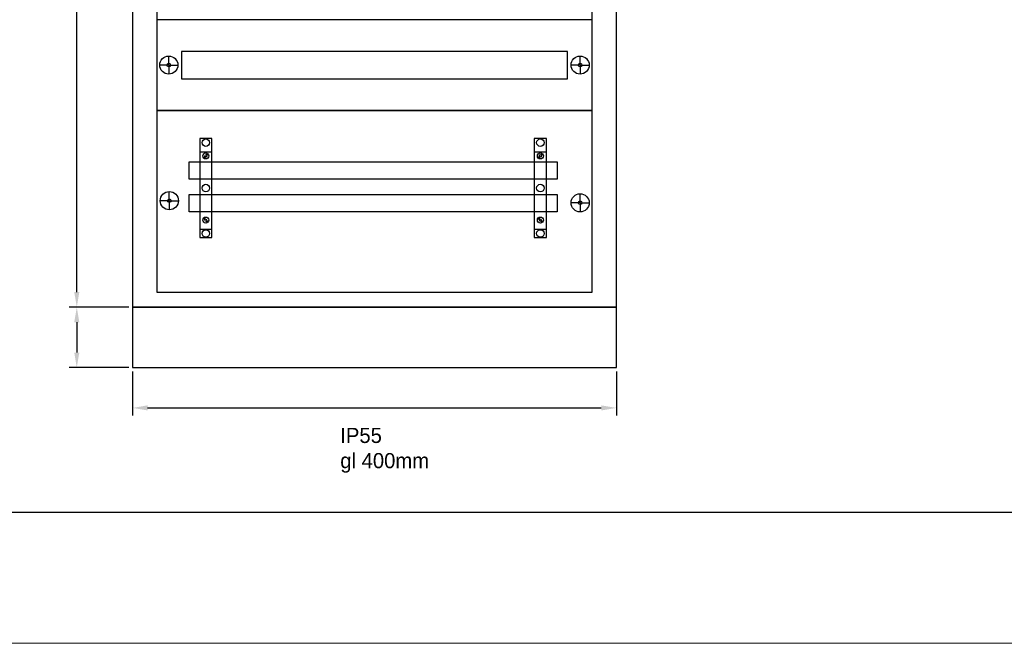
# Model space of a CAD drawing. Header units: centimetres. Extents: x -4250 to -484, y 169 to 6592.
# Tile 110 of 178: x -1211 to -1048, y 3998 to 4101. Entities that reach past the tile are written whole.
import ezdxf

# ---------------------------------------------------------------- set-up
doc = ezdxf.new("R2010")
doc.units = ezdxf.units.CM
for name, color, linetype in [('1', 7, 'Continuous'), ('RAMKA1', 100, 'Continuous'), ('żółty', 2, 'Continuous')]:
    doc.layers.add(name, color=color, linetype=linetype)
doc.layers.add('Ramka zew.', color=9, linetype='Continuous', lineweight=20, plot=False)
doc.dimstyles.new('ISO-25', dxfattribs={"dimtxt": 2.5, "dimasz": 2.5, "dimexe": 1.25, "dimexo": 0.625, "dimtad": 1, "dimdsep": 46, "dimtxsty": 'Standard', "dimcen": 2.5, "dimadec": 0, "dimazin": 0, "dimtfac": 1, "dimtmove": 0, "dimatfit": 3, "dimfxl": 0, "dimarcsym": 0})

# ---------------------------------------------------------------- blocks, each defined once
blk = doc.blocks.new('*D67')
at = {"layer": '1', "color": 0, "lineweight": -2, "transparency": 16777216}
for p, q in [((-1192.83, 4253.57), (-1202.66, 4253.57)), ((-1201.41, 4056.07), (-1201.41, 4251.07)), ((-1192.83, 4053.57), (-1202.66, 4053.57))]:
    blk.add_line(p, q, dxfattribs=at)
at = {"layer": '1', "color": 0, "transparency": 16777216}
for points in [[(-1200.99, 4251.07), (-1201.83, 4251.07), (-1201.41, 4253.57)], [(-1201.83, 4056.07), (-1200.99, 4056.07), (-1201.41, 4053.57)]]:
    blk.add_solid(points, dxfattribs=at)
at = {"layer": 'Defpoints', "color": 0, "transparency": 16777216}
for p in [(-1201.41, 4253.57), (-1192.2, 4253.57), (-1192.2, 4053.57)]:
    blk.add_point(p, dxfattribs=at)
blk = doc.blocks.new('286690_1790574627')
for p, q in [((2, 7.5), (2, 9)), ((70, 7.5), (70, 9)), ((2, 7.5), (0.5, 7.5)), ((2, 7.5), (3.5, 7.5)), ((2, 7.5), (2, 6)), ((70, 7.5), (68.5, 7.5)), ((70, 7.5), (70, 6)), ((70, 7.5), (71.5, 7.5))]:
    blk.add_line(p, q)
for points in [[(0, 0), (72, 0), (72, 15), (0, 15)], [(4.1, 5.25), (67.9, 5.25), (67.9, 9.75), (4.1, 9.75)]]:
    blk.add_lwpolyline(points, close=True)
for centre, radius in [((2, 7.5), 1.5), ((70, 7.5), 1.5), ((2, 7.5), 0.3), ((70, 7.5), 0.3)]:
    blk.add_circle(centre, radius)
at = {"flags": 1}
for tag, p in [('BD', (74.38, 9.53)), ('NK', (74.38, 7.54)), ('TYP', (74.38, 5.94)), ('PO', (74.38, 4.4))]:
    blk.add_attdef(tag, p, '', height=1, dxfattribs=at)
blk = doc.blocks.new('114627_1145433629')
blk.add_lwpolyline([(0, 0), (0, -10), (80, -10), (80, 0)], close=True)
at = {"flags": 1}
for tag, p in [('BD', (84.05, 0.27)), ('NK', (84.05, -1.72)), ('TYP', (84.05, -3.32)), ('PO', (84.05, -4.86))]:
    blk.add_attdef(tag, p, '', height=1, dxfattribs=at)
blk = doc.blocks.new('*D70')
at = {"layer": '1', "color": 0, "lineweight": -2, "transparency": 16777216}
for p, q in [((-1192.2, 4042.95), (-1192.2, 4035.67)), ((-1112.2, 4042.95), (-1112.2, 4035.67)), ((-1189.7, 4036.92), (-1114.7, 4036.92))]:
    blk.add_line(p, q, dxfattribs=at)
at = {"layer": '1', "color": 0, "transparency": 16777216}
for points in [[(-1189.7, 4037.34), (-1189.7, 4036.5), (-1192.2, 4036.92)], [(-1114.7, 4036.5), (-1114.7, 4037.34), (-1112.2, 4036.92)]]:
    blk.add_solid(points, dxfattribs=at)
at = {"layer": 'Defpoints', "color": 0, "transparency": 16777216}
for p in [(-1192.2, 4043.57), (-1112.2, 4043.57), (-1112.2, 4036.92)]:
    blk.add_point(p, dxfattribs=at)
blk = doc.blocks.new('*D71')
at = {"layer": '1', "color": 0, "lineweight": -2, "transparency": 16777216}
for p, q in [((-1192.83, 4053.57), (-1202.66, 4053.57)), ((-1201.41, 4051.07), (-1201.41, 4046.07)), ((-1192.83, 4043.57), (-1202.66, 4043.57))]:
    blk.add_line(p, q, dxfattribs=at)
at = {"layer": '1', "color": 0, "transparency": 16777216}
for points in [[(-1200.99, 4051.07), (-1201.83, 4051.07), (-1201.41, 4053.57)], [(-1201.83, 4046.07), (-1200.99, 4046.07), (-1201.41, 4043.57)]]:
    blk.add_solid(points, dxfattribs=at)
at = {"layer": 'Defpoints', "color": 0, "transparency": 16777216}
for p in [(-1192.2, 4053.57), (-1201.41, 4043.57), (-1192.2, 4043.57)]:
    blk.add_point(p, dxfattribs=at)
blk = doc.blocks.new('107069_168785615')
for p, q in [((0, 14.2), (2, 14.2)), ((0.89, 13.5), (0.59, 13.21)), ((1, 13.39), (0.71, 13.09)), ((0.82, 13.57), (0.93, 13.68)), ((0.89, 13.5), (0.82, 13.57)), ((1, 13.61), (0.93, 13.68)), ((1.29, 13.91), (1, 13.61)), ((1, 13.39), (1.07, 13.32)), ((1.07, 13.32), (1.18, 13.43)), ((1.41, 13.79), (1.11, 13.5)), ((1.11, 13.5), (1.18, 13.43)), ((1, 3.01), (0.71, 3.31)), ((0.89, 2.9), (0.59, 3.19)), ((0.89, 2.9), (0.82, 2.83)), ((0.82, 2.83), (0.93, 2.72)), ((1, 2.79), (0.93, 2.72)), ((1, 3.01), (1.07, 3.08)), ((1.29, 2.49), (1, 2.79)), ((1.07, 3.08), (1.18, 2.97)), ((1.11, 2.9), (1.18, 2.97)), ((1.41, 2.61), (1.11, 2.9)), ((0, 1.4), (2, 1.4))]:
    blk.add_line(p, q)
blk.add_lwpolyline([(0, 0), (2, 0), (2, 16.4), (0, 16.4)], close=True)
for centre, radius in [((1, 15.7), 0.621), ((1, 13.5), 0.5), ((1, 8.2), 0.621), ((1, 2.9), 0.5), ((1, 0.7), 0.621)]:
    blk.add_circle(centre, radius)
at = {"flags": 1}
for tag, p in [('BD', (4.18, 17.81)), ('NK', (4.18, 12.61)), ('TYP', (4.18, 7.41)), ('PO', (4.18, 1.82))]:
    blk.add_attdef(tag, p, '', height=2.5, dxfattribs=at)
blk = doc.blocks.new('108394_135195752')
for p, q in [((2.09, 15.09), (2.09, 16.59)), ((2.09, 15.09), (0.59, 15.09)), ((2.09, 15.09), (3.59, 15.09)), ((2.09, 15.09), (2.09, 13.59)), ((70, 14.74), (68.5, 14.74)), ((70, 14.74), (70, 16.24)), ((70, 14.74), (71.5, 14.74)), ((70, 14.74), (70, 13.24))]:
    blk.add_line(p, q)
blk.add_lwpolyline([(0, 30), (0, 0), (72, 0), (72, 30)], close=True)
for centre, radius in [((2.09, 15.09), 1.5), ((2.09, 15.09), 0.3), ((70, 14.74), 1.5), ((70, 14.74), 0.3)]:
    blk.add_circle(centre, radius)
at = {"flags": 1}
for tag, p in [('BD', (75.01, 13.98)), ('NK', (75.01, 11.99)), ('TYP', (75.01, 10.39)), ('PO', (75.01, 8.85))]:
    blk.add_attdef(tag, p, '', height=1, dxfattribs=at)
blk = doc.blocks.new('A$C6101')
at = {"layer": 'RAMKA1'}
blk.add_line((390.33, 0.38), (0.32, 0.38), dxfattribs=at)

msp = doc.modelspace()

# ---------------------------------------------------------------- linework, layer by layer
at = {"color": 3}
msp.add_lwpolyline([(-1192.2024, 4253.5732), (-1192.2024, 4053.5732), (-1112.2024, 4053.5732), (-1112.2024, 4253.5732)], close=True, dxfattribs=at)
msp.add_lwpolyline([(-1188.2024, 4056.0732), (-1116.2024, 4056.0732), (-1116.2024, 4251.0732), (-1188.2024, 4251.0732)], close=True)
at = {"layer": 'Ramka zew.'}
msp.add_lwpolyline([(-1305.3112, 3998.0196), (-885.3112, 3998.0196), (-885.3112, 4295.0196), (-1305.3112, 4295.0196)], close=True, dxfattribs=at)
at = {"layer": 'żółty'}
for points in [[(-1182.8083, 4077.5714), (-1122.0234, 4077.5714), (-1122.0234, 4074.6959), (-1182.8083, 4074.6959)], [(-1182.8083, 4072.1798), (-1122.0234, 4072.1798), (-1122.0234, 4069.3043), (-1182.8083, 4069.3043)]]:
    msp.add_lwpolyline(points, close=True, dxfattribs=at)

# ---------------------------------------------------------------- block references
for name, p in [('286690_1790574627', (-1188.2024, 4086.0732)), ('108394_135195752', (-1188.2024, 4056.0732))]:
    msp.add_blockref(name, p)
at = {"layer": '1', "color": 1}
msp.add_blockref('A$C6101', (-1282.8197, 4019.2325), dxfattribs=at)
at = {"layer": '1'}
for name, p in [('107069_168785615', (-1181.0797, 4065.0533)), ('107069_168785615', (-1125.7745, 4065.0533)), ('114627_1145433629', (-1192.2024, 4053.5732))]:
    msp.add_blockref(name, p, dxfattribs=at)

# ---------------------------------------------------------------- texts
at = {"insert": (-1157.852, 4033.624), "char_height": 2.5, "width": 37.827904, "attachment_point": 1}
msp.add_mtext('{\\C7;IP55\\Pgl 400mm}', dxfattribs=at)

# ---------------------------------------------------------------- dimensions: what is measured, and where the dimension line sits
at = {"layer": '1'}
for base, p2, picture, middle in [((-1201.4095, 4253.5732), (-1192.2024, 4253.5732), '*D67', (-1203.2845, 4153.5732)), ((-1201.4095, 4043.5732), (-1192.2024, 4043.5732), '*D71', (-1203.2845, 4048.5732))]:
    dim = msp.add_linear_dim(base=base, p1=(-1192.2024, 4053.5732), p2=p2, angle=90, dimstyle='ISO-25', dxfattribs=at)
    dim.commit()
    dim.dimension.update_dxf_attribs({"geometry": picture, "text_midpoint": middle})
dim = msp.add_linear_dim(base=(-1112.2024, 4036.9197), p1=(-1192.2024, 4043.5732), p2=(-1112.2024, 4043.5732), dimstyle='ISO-25', dxfattribs=at)
dim.commit()
dim.dimension.update_dxf_attribs({"geometry": '*D70', "text_midpoint": (-1152.2024, 4036.9197), "dimtype": 160})

doc.saveas('drawing.dxf')
